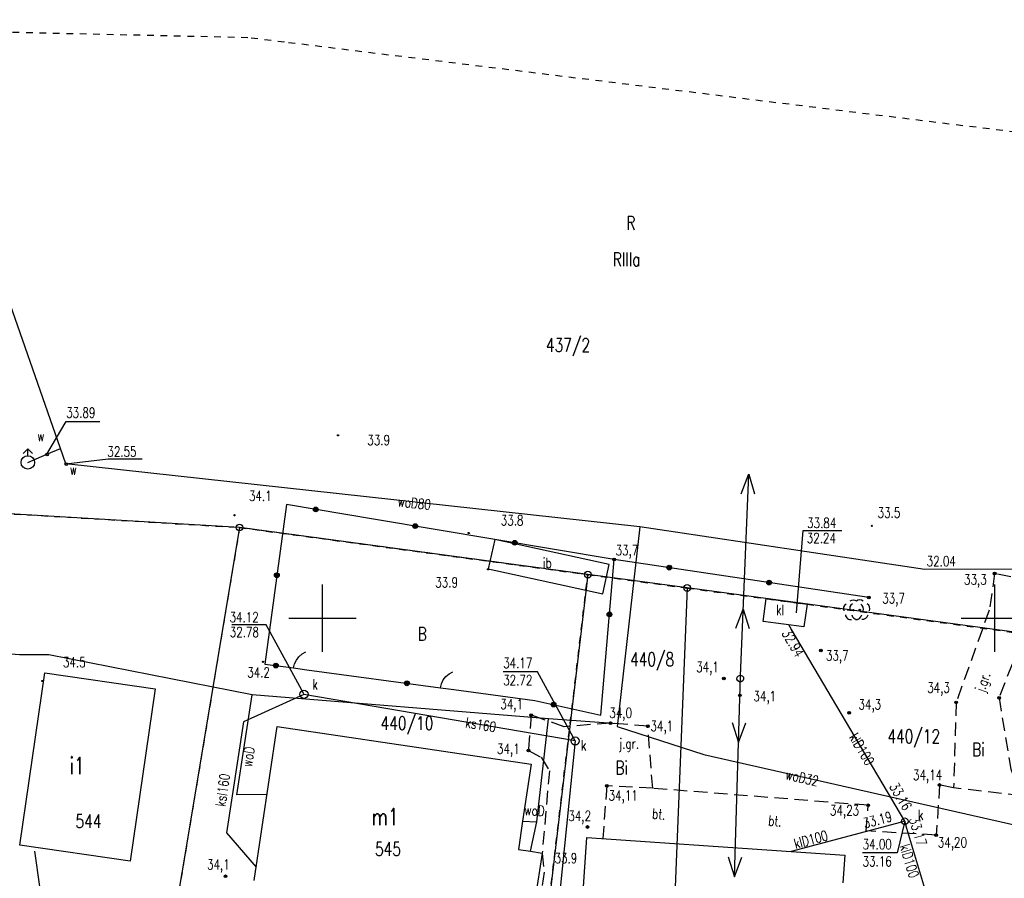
# Model space of a CAD drawing. Header units: millimetres. Extents: x 1427 to 82594, y 2364 to 16149.
# Tile 13 of 58: x 1570 to 1643, y 2451 to 2515. Entities that reach past the tile are written whole.
import ezdxf
from ezdxf.enums import TextEntityAlignment as Align

# ---------------------------------------------------------------- set-up
doc = ezdxf.new("R2010")
doc.units = ezdxf.units.MM
for name, pattern in [('2', [1, 0.5, -0.5]), ('424', [1.5, 1, -0.5]), ('901', [0])]:
    doc.linetypes.add(name, pattern=pattern)
for name, color, linetype in [('202-punkt_graniczny', 7, 'Continuous'), ('209-oznaczenie_konturu_klasyfik', 7, 'Continuous'), ('210-oznaczenie_konturu_uzytku_g', 7, 'Continuous'), ('211-numer_dzialki_ewidencyjnej', 7, 'Continuous'), ('218-kontur_uzytku_gruntowego', 7, 'Continuous'), ('219-dzialka_ewidencyjna', 7, 'Continuous'), ('312-budynek_ewidencyjny', 7, 'Continuous'), ('312-oznaczenie_budynku_ewidency', 7, 'Continuous'), ('drzewo_lisciaste', 7, 'Continuous'), ('furtka', 7, 'Continuous'), ('hydrant', 7, 'Continuous'), ('inna_budowla', 7, 'Continuous'), ('inna_budowla-Atr17', 7, 'Continuous'), ('jezdnia', 7, 'Continuous'), ('obszar_utwardzony', 7, 'Continuous'), ('obszar_utwardzony-Atr17', 7, 'Continuous'), ('ogrodzenie_trwale', 7, 'Continuous'), ('opisy', 7, 'Continuous'), ('osadnik__szambo', 7, 'Continuous'), ('osadnik__szambo-Atr17', 7, 'Continuous'), ('pikieta_naturalna', 7, 'Continuous'), ('pikieta_naturalna-Atr2', 7, 'Continuous'), ('pikieta_naturalna-Atr3', 7, 'Continuous'), ('pikieta_sztuczna-Atr2', 7, 'Continuous'), ('przewod_elektroenergetyczny_nis', 7, 'Continuous'), ('przewod_kanalizacyjny', 7, 'Continuous'), ('przewod_kanalizacyjny-Atr1', 7, 'Continuous'), ('przewod_wodociagowy', 7, 'Continuous'), ('przewod_wodociagowy-Atr1', 7, 'Continuous'), ('rzedna-Atr2', 7, 'Continuous'), ('rzedna-Atr3', 7, 'Continuous'), ('slup_przewodow_napowietrznych', 7, 'Continuous'), ('wlaz_do_komory_lub_kanalu_-_okr', 7, 'Continuous'), ('Zakres', 7, 'Continuous'), ('zasuwa_lub_zawor', 7, 'Continuous'), ('zasuwa_lub_zawor-Atr17', 7, 'Continuous')]:
    doc.layers.add(name, color=color, linetype=linetype)
doc.styles.add('STYL_ARIAL', font='simplex', dxfattribs={"width": 0.75, "oblique": 0.1})

# ---------------------------------------------------------------- blocks, each defined once
blk = doc.blocks.new('202')
at = {"color": 0}
blk.add_circle((0, 0), 0.25, dxfattribs=at)
blk = doc.blocks.new('US15')
at = {"color": 7}
blk.add_polyline3d([(0, 0.25, 0), (0.1352, 0.2103, 0), (0.2274, 0.1039, 0), (0.2475, -0.0356, 0), (0.1889, -0.1637, 0), (0.0704, -0.2399, 0), (-0.0704, -0.2399, 0), (-0.1889, -0.1637, 0), (-0.2475, -0.0356, 0), (-0.2274, 0.1039, 0), (-0.1352, 0.2103, 0), (0, 0.25, 0)], dxfattribs=at)
blk = doc.blocks.new('US22')
at = {"color": 7}
blk.add_polyline3d([(0, 0.25, 0), (0.1352, 0.2103, 0), (0.2274, 0.1039, 0), (0.2475, -0.0356, 0), (0.1889, -0.1637, 0), (0.0704, -0.2399, 0), (-0.0704, -0.2399, 0), (-0.1889, -0.1637, 0), (-0.2475, -0.0356, 0), (-0.2274, 0.1039, 0), (-0.1352, 0.2103, 0), (0, 0.25, 0)], dxfattribs=at)
blk = doc.blocks.new('OK04')
at = {"color": 7}
blk.add_polyline3d([(0, 0.001, 0), (0.0328, 0.3129, 0), (0.1297, 0.6111, 0), (0.2865, 0.8827, 0), (0.4963, 1.1157, 0), (0.75, 1.3, 0)], dxfattribs=at)
blk = doc.blocks.new('PW01')
at = {"color": 7}
blk.add_polyline3d([(0.045, 0, 0), (0.0318, -0.0318, 0), (0, -0.045, 0), (-0.0318, -0.0318, 0), (-0.045, 0, 0), (-0.0318, 0.0318, 0), (0, 0.045, 0), (0.0318, 0.0318, 0), (0.045, 0, 0)], dxfattribs=at)
blk = doc.blocks.new('513')
at = {"color": 0}
for p, q in [((-0.35, 0.65), (0, 1)), ((0, 0.5), (0, 1)), ((0, 1), (0.35, 0.65))]:
    blk.add_line(p, q, dxfattribs=at)
blk.add_circle((0, 0), 0.5, dxfattribs=at)
blk = doc.blocks.new('801')
at = {"color": 0}
for radius in [0.1, 0.09, 0.08, 0.07, 0.06, 0.05, 0.04, 0.03, 0.02, 0.01]:
    blk.add_circle((0, 0), radius, dxfattribs=at)
blk = doc.blocks.new('506')
at = {"color": 0}
blk.add_circle((0, 0), 0.3, dxfattribs=at)
blk = doc.blocks.new('922')
at = {"color": 0}
blk.add_circle((0, 0), 0.05, dxfattribs=at)
for centre, radius, start, end in [((0, 0.35), 0.4, 50.114, 129.886), ((-0.35, 0.1), 0.4, 119.84816, 203.51949), ((0.35, 0.1), 0.4, 336.88451, 60.15184), ((-0.2, -0.3), 0.4, 187.477, 278.47884), ((0.2, -0.275), 0.425, 262.64593, 349.62892)]:
    blk.add_arc(centre, radius, start, end, dxfattribs=at)

msp = doc.modelspace()

# ---------------------------------------------------------------- linework, layer by layer
at = {"layer": '218-kontur_uzytku_gruntowego', "color": 3, "linetype": '2'}
for points in [[(1561.316, 2478.821, 0), (1586.056, 2477.341, 0)], [(1586.056, 2477.341, 0), (1579.646, 2438.901, 0)], [(1586.056, 2477.341, 0), (1611.946, 2473.841, 0)], [(1611.946, 2473.841, 0), (1586.056, 2477.341, 0)], [(1606.996, 2431.991, 0), (1611.946, 2473.841, 0)], [(1611.946, 2473.841, 0), (1619.326, 2472.841, 0)], [(1619.326, 2472.841, 0), (1611.946, 2473.841, 0)], [(1619.326, 2472.841, 0), (1657.726, 2467.631, 0)]]:
    msp.add_polyline3d(points, dxfattribs=at)
at = {"layer": '219-dzialka_ewidencyjna', "color": 7}
for points in [[(1586.056, 2477.341, 0), (1544.306, 2479.821, 0)], [(1586.056, 2477.341, 0), (1579.646, 2438.901, 0)], [(1611.946, 2473.841, 0), (1586.056, 2477.341, 0)], [(1611.946, 2473.841, 0), (1606.996, 2431.991, 0)], [(1619.336, 2472.851, 0), (1611.946, 2473.841, 0)], [(1619.336, 2472.851, 0), (1617.566, 2428.981, 0)], [(1657.746, 2467.661, 0), (1619.336, 2472.851, 0)]]:
    msp.add_polyline3d(points, dxfattribs=at)
at = {"layer": '312-budynek_ewidencyjny', "color": 7}
for points in [[(1569.716, 2453.741, 0), (1571.576, 2466.551, 0)], [(1571.576, 2466.551, 0), (1579.786, 2465.361, 0)], [(1579.786, 2465.361, 0), (1577.926, 2452.541, 0)], [(1587.146, 2451.096, 0), (1588.846, 2462.561, 0)], [(1588.846, 2462.561, 0), (1607.726, 2459.761, 0)], [(1607.726, 2459.761, 0), (1607.097, 2455.507, 0), (1606.787, 2453.41, 0), (1607.695, 2453.274, 0), (1608.559, 2453.146, 0), (1608.043, 2449.763, 0), (1607.742, 2447.792, 0), (1606.516, 2447.972, 0), (1606.001, 2448.047, 0)], [(1577.926, 2452.541, 0), (1569.716, 2453.741, 0)], [(1610.8, 2438.572, 0), (1611.884, 2454.294, 0)], [(1611.884, 2454.294, 0), (1627.074, 2453.257, 0), (1631.059, 2452.984, 0)], [(1631.059, 2452.984, 0), (1630.919, 2450.929, 0)]]:
    msp.add_polyline3d(points, dxfattribs=at)
at = {"layer": 'furtka', "color": 7}
for points in [[(1590.076, 2466.901, 0), (1591.066, 2466.771, 0)], [(1600.996, 2465.421, 0), (1601.986, 2465.291, 0)]]:
    msp.add_polyline3d(points, dxfattribs=at)
at = {"layer": 'inna_budowla', "color": 7}
msp.add_polyline3d([(1605.026, 2476.461, 0), (1604.546, 2474.281, 0), (1613.066, 2472.401, 0), (1613.546, 2474.581, 0), (1605.026, 2476.461, 0)], dxfattribs=at)
at = {"layer": 'jezdnia', "color": 7, "linetype": '424'}
for points in [[(1644.867, 2473.384, 0), (1642.195, 2473.929, 0), (1641.788, 2471.198, 0), (1639.328, 2464.344, 0), (1639.143, 2457.994, 0)], [(1644.867, 2473.384, 0), (1644.572, 2469.99, 0), (1642.52, 2464.685, 0), (1643.391, 2459.39, 0), (1644.186, 2457.408, 0)], [(1616.771, 2457.954, 0), (1616.411, 2462.573, 0), (1613.633, 2462.804, 0), (1610.196, 2462.537, 0), (1607.741, 2463.388, 0), (1607.529, 2460.767, 0), (1608.483, 2460.267, 0), (1609.09, 2459.254, 0), (1608.559, 2453.146, 0), (1608.709, 2451.722, 0), (1607.775, 2445.913, 0), (1607.804, 2445.604, 0), (1608.008, 2445.072, 0), (1608.346, 2444.474, 0), (1608.417, 2444.08, 0), (1606.724, 2431.402, 0)]]:
    msp.add_polyline3d(points, dxfattribs=at)
at = {"layer": 'obszar_utwardzony', "color": 7, "linetype": '424'}
msp.add_polyline3d([(1651.057, 2433.649, 0), (1652.804, 2456.617, 0), (1644.186, 2457.408, 0), (1639.143, 2457.994, 0), (1638.098, 2458.201, 0), (1637.855, 2454.481, 0), (1632.642, 2454.786, 0), (1632.8, 2456.692, 0), (1616.771, 2457.954, 0), (1613.363, 2458.132, 0), (1613.128, 2455.116, 0), (1613.058, 2454.214, 0)], dxfattribs=at)
at = {"layer": 'ogrodzenie_trwale', "color": 7, "linetype": '901'}
for points in [[(1589.546, 2479.041, 0), (1587.926, 2467.191, 0)], [(1596.166, 2477.941, 0), (1589.546, 2479.041, 0)], [(1613.909, 2474.969, 0), (1596.166, 2477.941, 0)], [(1612.913, 2463.404, 0), (1613.909, 2474.969, 0)], [(1632.838, 2472.14, 0), (1613.909, 2474.969, 0)], [(1587.926, 2467.191, 0), (1590.076, 2466.901, 0)], [(1591.066, 2466.771, 0), (1600.996, 2465.421, 0)], [(1601.986, 2465.291, 0), (1608.016, 2464.481, 0), (1612.913, 2463.404, 0)], [(1580.786, 2446.211, 0), (1577.446, 2446.791, 0), (1571.576, 2448.031, 0), (1570.846, 2453.281, 0)]]:
    msp.add_polyline3d(points, dxfattribs=at)
at = {"layer": 'ogrodzenie_trwale', "color": 7}
for centre, radius in [((1591.717, 2478.68), 0.175), ((1591.717, 2478.68), 0.158), ((1591.717, 2478.68), 0.14), ((1591.717, 2478.68), 0.122), ((1591.717, 2478.68), 0.105), ((1591.717, 2478.68), 0.0875), ((1591.717, 2478.68), 0.07), ((1591.717, 2478.68), 0.0525), ((1591.717, 2478.68), 0.035), ((1599.115, 2477.447), 0.175), ((1599.115, 2477.447), 0.158), ((1599.115, 2477.447), 0.14), ((1599.115, 2477.447), 0.122), ((1599.115, 2477.447), 0.105), ((1599.115, 2477.447), 0.0875), ((1599.115, 2477.447), 0.07), ((1599.115, 2477.447), 0.0525), ((1599.115, 2477.447), 0.035), ((1606.512, 2476.208), 0.175), ((1606.512, 2476.208), 0.158), ((1606.512, 2476.208), 0.14), ((1606.512, 2476.208), 0.122), ((1606.512, 2476.208), 0.105), ((1606.512, 2476.208), 0.0875), ((1606.512, 2476.208), 0.07), ((1606.512, 2476.208), 0.0525), ((1606.512, 2476.208), 0.035), ((1618.003, 2474.357), 0.175), ((1618.003, 2474.357), 0.158), ((1618.003, 2474.357), 0.14), ((1618.003, 2474.357), 0.122), ((1618.003, 2474.357), 0.105), ((1618.003, 2474.357), 0.0875), ((1618.003, 2474.357), 0.07), ((1618.003, 2474.357), 0.0525), ((1618.003, 2474.357), 0.035), ((1588.828, 2473.79), 0.175), ((1588.828, 2473.79), 0.158), ((1588.828, 2473.79), 0.14), ((1588.828, 2473.79), 0.122), ((1588.828, 2473.79), 0.105), ((1588.828, 2473.79), 0.0875), ((1588.828, 2473.79), 0.07), ((1588.828, 2473.79), 0.0525), ((1588.828, 2473.79), 0.035), ((1625.42, 2473.248), 0.175), ((1625.42, 2473.248), 0.158), ((1625.42, 2473.248), 0.14), ((1625.42, 2473.248), 0.122), ((1625.42, 2473.248), 0.105), ((1625.42, 2473.248), 0.0875), ((1625.42, 2473.248), 0.07), ((1625.42, 2473.248), 0.0525), ((1625.42, 2473.248), 0.035), ((1613.556, 2470.876), 0.175), ((1613.556, 2470.876), 0.158), ((1613.556, 2470.876), 0.14), ((1613.556, 2470.876), 0.122), ((1613.556, 2470.876), 0.105), ((1613.556, 2470.876), 0.0875), ((1613.556, 2470.876), 0.07), ((1613.556, 2470.876), 0.0525), ((1613.556, 2470.876), 0.035), ((1588.757, 2467.078), 0.175), ((1588.757, 2467.078), 0.158), ((1588.757, 2467.078), 0.14), ((1588.757, 2467.078), 0.122), ((1588.757, 2467.078), 0.105), ((1588.757, 2467.078), 0.0875), ((1588.757, 2467.078), 0.07), ((1588.757, 2467.078), 0.0525), ((1588.757, 2467.078), 0.035), ((1598.497, 2465.76), 0.175), ((1598.497, 2465.76), 0.158), ((1598.497, 2465.76), 0.14), ((1598.497, 2465.76), 0.122), ((1598.497, 2465.76), 0.105), ((1598.497, 2465.76), 0.0875), ((1598.497, 2465.76), 0.07), ((1598.497, 2465.76), 0.0525), ((1598.497, 2465.76), 0.035), ((1609.399, 2464.176), 0.175), ((1609.399, 2464.176), 0.158), ((1609.399, 2464.176), 0.14), ((1609.399, 2464.176), 0.122), ((1609.399, 2464.176), 0.105), ((1609.399, 2464.176), 0.0875), ((1609.399, 2464.176), 0.07), ((1609.399, 2464.176), 0.0525), ((1609.399, 2464.176), 0.035)]:
    msp.add_circle(centre, radius, dxfattribs=at)
at = {"layer": 'opisy', "color": 7}
for points in [[(1592.216, 2468.111, 0), (1592.216, 2473.111, 0)], [(1642.216, 2468.111, 0), (1642.216, 2473.111, 0)], [(1589.716, 2470.611, 0), (1594.716, 2470.611, 0)], [(1639.716, 2470.611, 0), (1644.716, 2470.611, 0)]]:
    msp.add_polyline3d(points, dxfattribs=at)
at = {"layer": 'osadnik__szambo', "color": 34}
msp.add_polyline3d([(1625.216, 2472.061, 0), (1628.246, 2471.651, 0), (1628.016, 2469.951, 0), (1624.986, 2470.361, 0), (1625.216, 2472.061, 0)], dxfattribs=at)
at = {"layer": 'przewod_elektroenergetyczny_nis', "color": 1}
for points in [[(1622.852, 2451.385, 0), (1623.301, 2466.328, 0), (1623.91, 2481.309, 0), (1624.348, 2479.834, 0)], [(1623.355, 2479.846, 0), (1623.911, 2481.321, 0)], [(1622.941, 2469.87, 0), (1623.489, 2471.272, 0), (1623.944, 2469.824, 0)], [(1622.69, 2462.839, 0), (1623.145, 2461.363, 0), (1623.684, 2462.811, 0)], [(1622.382, 2452.863, 0), (1622.842, 2451.366, 0), (1623.387, 2452.83, 0)]]:
    msp.add_polyline3d(points, dxfattribs=at)
at = {"layer": 'przewod_kanalizacyjny', "color": 34}
for points in [[(1635.516, 2455.501, 0), (1635.186, 2456.061, 0), (1627.096, 2469.751, 0), (1626.886, 2470.101, 0)], [(1590.841, 2464.934, 0), (1586.339, 2462.889, 0), (1585.092, 2454.637, 0), (1587.295, 2452.101, 0)], [(1611.003, 2461.475, 0), (1590.841, 2464.934, 0)], [(1611.003, 2461.475, 0), (1607.966, 2431.491, 0)], [(1635.516, 2455.501, 0), (1634.896, 2455.341, 0), (1627.074, 2453.257, 0)], [(1637.013, 2450.509, 0), (1635.676, 2454.961, 0), (1635.516, 2455.501, 0)]]:
    msp.add_polyline3d(points, dxfattribs=at)
at = {"layer": 'przewod_wodociagowy', "color": 5}
for points in [[(1573.136, 2482.071, 0), (1572.736, 2483.211, 0), (1568.026, 2496.651, 0), (1565.776, 2500.321, 0), (1544.006, 2502.411, 0), (1538.806, 2502.091, 0)], [(1570.316, 2482.181, 0), (1571.736, 2482.781, 0), (1572.736, 2483.211, 0)], [(1615.806, 2477.381, 0), (1573.136, 2482.071, 0)], [(1668.096, 2481.091, 0), (1667.086, 2479.601, 0), (1665.116, 2474.271, 0), (1636.996, 2474.231, 0), (1615.806, 2477.381, 0)], [(1615.806, 2477.381, 0), (1614.156, 2462.741, 0)], [(1614.156, 2462.741, 0), (1609.016, 2463.121, 0), (1586.996, 2464.911, 0), (1571.886, 2467.871, 0), (1569.706, 2467.881, 0), (1559.776, 2468.621, 0)], [(1588.094, 2457.49, 0), (1585.866, 2457.481, 0), (1586.996, 2464.911, 0)], [(1608.146, 2455.461, 0), (1609.016, 2463.121, 0)], [(1614.156, 2462.741, 0), (1614.136, 2462.541, 0), (1620.576, 2460.461, 0), (1648.466, 2454.141, 0), (1649.676, 2453.371, 0), (1651.226, 2447.931, 0)], [(1607.097, 2455.507, 0), (1608.146, 2455.461, 0)], [(1607.695, 2453.274, 0), (1608.146, 2455.461, 0)]]:
    msp.add_polyline3d(points, dxfattribs=at)
at = {"layer": 'rzedna-Atr2', "color": 7}
for points in [[(1571.736, 2482.781, 0), (1573.166, 2485.231, 0), (1575.671, 2485.231, 0)], [(1573.136, 2482.071, 0), (1576.286, 2482.451, 0), (1578.823, 2482.451, 0)], [(1627.456, 2471.011, 0), (1627.962, 2477.116, 0), (1630.844, 2477.125, 0)], [(1590.837, 2464.969, 0), (1588.047, 2470.116, 0), (1585.489, 2470.116, 0)], [(1611.003, 2461.475, 0), (1608.213, 2466.621, 0), (1605.655, 2466.621, 0)], [(1635.516, 2455.501, 0), (1634.936, 2453.151, 0), (1632.378, 2453.151, 0)]]:
    msp.add_polyline3d(points, dxfattribs=at)
at = {"layer": 'Zakres', "color": 5, "linetype": '2'}
msp.add_polyline3d([(1658.675, 2504.888, 0), (1589.391, 2513.416, 0), (1586.676, 2513.751, 0), (1563.975, 2514.25, 0), (1560.445, 2514.328, 0), (1545.43, 2514.658, 0), (1543.838, 2514.693, 0), (1543.84, 2514.693, 0), (1533.101, 2514.929, 0), (1533.096, 2514.93, 0), (1525.923, 2515.087, 0)], dxfattribs=at)
at = {"layer": 'zasuwa_lub_zawor', "color": 5}
for points in [[(1571.668, 2482.698, 0), (1571.642, 2482.77, 0), (1571.674, 2482.839, 0), (1571.746, 2482.865, 0), (1571.815, 2482.833, 0), (1571.841, 2482.761, 0), (1571.809, 2482.691, 0), (1571.737, 2482.665, 0), (1571.668, 2482.698, 0)], [(1573.088, 2481.993, 0), (1573.062, 2482.065, 0), (1573.095, 2482.134, 0), (1573.167, 2482.16, 0), (1573.236, 2482.128, 0), (1573.262, 2482.056, 0), (1573.23, 2481.986, 0), (1573.158, 2481.96, 0), (1573.088, 2481.993, 0)]]:
    msp.add_polyline3d(points, dxfattribs=at)

# ---------------------------------------------------------------- block references
at = {"layer": '202-punkt_graniczny', "color": 7}
for p in [(1586.056, 2477.341), (1611.946, 2473.841), (1619.336, 2472.851)]:
    msp.add_blockref('202', p, dxfattribs=at)
at = {"layer": 'drzewo_lisciaste', "color": 3}
for p in [(1631.696, 2471.197), (1632.168, 2471.214)]:
    msp.add_blockref('922', p, dxfattribs=at)
at = {"layer": 'furtka', "color": 7, "rotation": 352.51801}
for p in [(1590.076, 2466.901), (1600.996, 2465.421)]:
    msp.add_blockref('OK04', p, dxfattribs=at)
at = {"layer": 'hydrant', "color": 5}
msp.add_blockref('513', (1570.316, 2482.181), dxfattribs=at)
at = {"layer": 'jezdnia', "color": 7}
for name, p in [('801', (1642.195, 2473.929, 33.253)), ('506', (1590.846, 2464.941, 34.174)), ('801', (1642.52, 2464.685, 34.092)), ('801', (1639.328, 2464.344, 34.309)), ('506', (1611.003, 2461.475, 34.174)), ('801', (1611.923, 2455.08, 34.186))]:
    msp.add_blockref(name, p, dxfattribs=at)
at = {"layer": 'obszar_utwardzony', "color": 7}
for p in [(1613.363, 2458.132, 34.108), (1638.098, 2458.201, 34.145), (1632.8, 2456.692, 34.233), (1637.855, 2454.481, 34.196)]:
    msp.add_blockref('801', p, dxfattribs=at)
at = {"layer": 'pikieta_naturalna', "color": 7}
for p in [(1593.376, 2484.191), (1585.676, 2478.251), (1633.066, 2477.461), (1603.096, 2476.931), (1604.526, 2474.231), (1587.796, 2467.361), (1571.396, 2465.931)]:
    msp.add_blockref('PW01', p, dxfattribs=at)
at = {"layer": 'pikieta_naturalna-Atr2', "color": 7}
for p in [(1632.838, 2472.14, 33.695), (1629.281, 2468.204, 33.681), (1631.384, 2463.563, 34.256)]:
    msp.add_blockref('801', p, dxfattribs=at)
at = {"layer": 'pikieta_naturalna-Atr3', "color": 7}
msp.add_blockref('801', (1585.011, 2451.414, 34.075), dxfattribs=at)
at = {"layer": 'pikieta_sztuczna-Atr2', "color": 7}
for p in [(1613.909, 2474.969, 33.733), (1622.059, 2466.122, 34.099), (1623.26, 2464.868, 34.108), (1607.741, 2463.388, 34.061), (1613.633, 2462.804, 33.997), (1616.411, 2462.573, 34.1), (1607.529, 2460.767, 34.12)]:
    msp.add_blockref('801', p, dxfattribs=at)
at = {"layer": 'slup_przewodow_napowietrznych', "color": 7}
msp.add_blockref('US15', (1623.284, 2466.108), dxfattribs=at)
at = {"layer": 'wlaz_do_komory_lub_kanalu_-_okr', "color": 7}
msp.add_blockref('US22', (1635.516, 2455.501), dxfattribs=at)

# ---------------------------------------------------------------- texts
at = {"layer": '209-oznaczenie_konturu_klasyfik', "color": 3, "style": 'STYL_ARIAL', "width": 0.75}
msp.add_text('RIIIa', height=1, dxfattribs=at).set_placement((1613.797, 2497.771), align=Align.TOP_LEFT)
at = {"layer": '210-oznaczenie_konturu_uzytku_g', "color": 3, "style": 'STYL_ARIAL', "width": 0.75}
for s, p in [('R', (1614.808, 2499.178)), ('B', (1599.294, 2468.63)), ('Bi', (1640.522, 2460.044)), ('Bi', (1613.998, 2458.687))]:
    msp.add_text(s, height=1, dxfattribs=at).set_placement(p, align=Align.BOTTOM_LEFT)
at = {"layer": '211-numer_dzialki_ewidencyjnej', "color": 7, "style": 'STYL_ARIAL', "width": 0.75}
msp.add_text('437/2', height=1, dxfattribs=at).set_placement((1608.837, 2491.404), align=Align.TOP_LEFT)
for s, p in [('440/8', (1615.089, 2466.742)), ('440/10', (1596.543, 2461.996)), ('440/12', (1634.22, 2461.019))]:
    msp.add_text(s, height=1, dxfattribs=at).set_placement(p, align=Align.BOTTOM_LEFT)
at = {"layer": '312-oznaczenie_budynku_ewidency', "color": 7, "style": 'STYL_ARIAL', "width": 0.75}
msp.add_text('i1', height=1.25, dxfattribs=at).set_placement((1573.986, 2459.636), align=Align.MIDDLE_CENTER)
for s, p in [('544', (1573.856, 2456.011)), ('545', (1596.126, 2453.941))]:
    msp.add_text(s, height=1, dxfattribs=at).set_placement(p, align=Align.TOP_LEFT)
msp.add_text('m1', height=1.25, dxfattribs=at).set_placement((1595.876, 2454.844), align=Align.BOTTOM_LEFT)
at = {"layer": 'inna_budowla-Atr17', "color": 7, "style": 'STYL_ARIAL', "width": 0.75}
msp.add_text('ib', height=0.75, dxfattribs=at).set_placement((1608.616, 2474.112), align=Align.BOTTOM_LEFT)
at = {"layer": 'jezdnia', "color": 7, "style": 'STYL_ARIAL', "width": 0.75}
for s, p in [('33,3', (1639.916, 2473.853)), ('k', (1591.472, 2466.061)), ('34,3', (1637.177, 2465.809)), ('k', (1611.434, 2461.525)), ('34,2', (1610.497, 2456.281))]:
    msp.add_text(s, height=0.75, dxfattribs=at).set_placement(p, align=Align.TOP_LEFT)
msp.add_text('j.gr.', height=0.75, rotation=70.7693, dxfattribs=at).set_placement((1640.704, 2465.275), align=Align.TOP_LEFT)
msp.add_text('j.gr.', height=0.75, dxfattribs=at).set_placement((1614.262, 2460.687), align=Align.BOTTOM_LEFT)
at = {"layer": 'obszar_utwardzony', "color": 7, "style": 'STYL_ARIAL', "width": 0.75}
for s, p in [('34,14', (1636.126, 2459.321)), ('34,11', (1613.49, 2457.803)), ('34,23', (1629.952, 2456.693)), ('34,20', (1637.968, 2454.311))]:
    msp.add_text(s, height=0.75, dxfattribs=at).set_placement(p, align=Align.TOP_LEFT)
at = {"layer": 'obszar_utwardzony-Atr17', "color": 7, "style": 'STYL_ARIAL', "width": 0.75}
for p in [(1616.686, 2455.485), (1625.323, 2454.967)]:
    msp.add_text('bt.', height=0.75, rotation=355.034, dxfattribs=at).set_placement(p, align=Align.BOTTOM_LEFT)
at = {"layer": 'osadnik__szambo-Atr17', "color": 34, "style": 'STYL_ARIAL', "width": 0.75}
msp.add_text('kl', height=0.75, dxfattribs=at).set_placement((1625.946, 2470.612), align=Align.BOTTOM_LEFT)
at = {"layer": 'pikieta_naturalna-Atr2', "color": 7, "style": 'STYL_ARIAL', "width": 0.75}
for s, p in [('33.9', (1595.556, 2483.242)), ('34.1', (1586.756, 2479.092)), ('33.5', (1633.496, 2477.842)), ('33.8', (1605.476, 2477.272)), ('33.9', (1600.606, 2472.662)), ('34.5', (1572.926, 2466.732)), ('34.2', (1586.626, 2465.972)), ('33.9', (1609.476, 2452.162))]:
    msp.add_text(s, height=0.75, dxfattribs=at).set_placement(p, align=Align.BOTTOM_LEFT)
for s, p in [('33,7', (1633.838, 2472.452)), ('33,7', (1629.651, 2468.201)), ('34,3', (1632.069, 2464.568))]:
    msp.add_text(s, height=0.75, dxfattribs=at).set_placement(p, align=Align.TOP_LEFT)
at = {"layer": 'pikieta_sztuczna-Atr2', "color": 7, "style": 'STYL_ARIAL', "width": 0.75}
for s, p in [('33,7', (1614.014, 2476.024)), ('34,1', (1620.002, 2467.35)), ('34,1', (1624.26, 2465.18)), ('34,1', (1605.447, 2464.594)), ('34,0', (1613.549, 2463.939)), ('34,1', (1616.606, 2462.96)), ('34,1', (1605.195, 2461.271))]:
    msp.add_text(s, height=0.75, dxfattribs=at).set_placement(p, align=Align.TOP_LEFT)
at = {"layer": 'przewod_kanalizacyjny', "color": 34, "style": 'STYL_ARIAL', "width": 0.75}
for s, rotation, p in [('ks160', 350.5377, (1602.781, 2462.274)), ('ksI160', 81.8019, (1585.219, 2456.519))]:
    msp.add_text(s, height=0.75, rotation=rotation, dxfattribs=at).set_placement(p, align=Align.BOTTOM_LEFT)
at = {"layer": 'przewod_kanalizacyjny', "color": 7, "style": 'STYL_ARIAL', "width": 0.75}
msp.add_text('34,1', height=0.75, dxfattribs=at).set_placement((1583.64, 2452.671), align=Align.TOP_LEFT)
at = {"layer": 'przewod_kanalizacyjny-Atr1', "color": 34, "style": 'STYL_ARIAL', "width": 0.75}
for rotation, p in [(300.581, (1631.675, 2461.963)), (14.919, (1627.293, 2453.823)), (286.722, (1635.49, 2453.776))]:
    msp.add_text('klD100', height=0.75, rotation=rotation, dxfattribs=at).set_placement(p, align=Align.MIDDLE_LEFT)
at = {"layer": 'przewod_wodociagowy-Atr1', "color": 5, "style": 'STYL_ARIAL', "width": 0.75}
for s, rotation, p in [('woD80', 353.727, (1597.829, 2479.288)), ('woD', 81.353, (1586.588, 2459.562)), ('woD32', 347.231, (1626.682, 2459.01)), ('woD', 357.488, (1607.246, 2456.34))]:
    msp.add_text(s, height=0.75, rotation=rotation, dxfattribs=at).set_placement(p, align=Align.MIDDLE_LEFT)
at = {"layer": 'rzedna-Atr2', "color": 5, "style": 'STYL_ARIAL', "width": 0.75}
for s, p in [('33.89', (1573.166, 2485.28)), ('32.55', (1576.227, 2482.382))]:
    msp.add_text(s, height=0.75, dxfattribs=at).set_placement(p, align=Align.BOTTOM_LEFT)
at = {"layer": 'rzedna-Atr2', "color": 34, "style": 'STYL_ARIAL', "width": 0.75}
for s, p in [('33.84', (1628.25, 2477.08)), ('34.12', (1585.311, 2470.077)), ('34.17', (1605.655, 2466.671)), ('34.00', (1632.378, 2453.2))]:
    msp.add_text(s, height=0.75, dxfattribs=at).set_placement(p, align=Align.BOTTOM_LEFT)
at = {"layer": 'rzedna-Atr2', "color": 5, "style": 'STYL_ARIAL', "width": 0.75}
msp.add_text('32.04', height=0.75, rotation=0.081, dxfattribs=at).set_placement((1637.14, 2474.237), align=Align.BOTTOM_LEFT)
at = {"layer": 'rzedna-Atr2', "color": 34, "style": 'STYL_ARIAL', "width": 0.75}
for s, rotation, p in [('32.94', 300.587, (1626.135, 2469.374)), ('33.16', 300.587, (1634.139, 2457.982)), ('33.19', 14.867, (1632.593, 2454.753)), ('33.17', 286.666, (1635.605, 2455.61))]:
    msp.add_text(s, height=0.75, rotation=rotation, dxfattribs=at).set_placement(p, align=Align.BOTTOM_LEFT)
at = {"layer": 'rzedna-Atr3', "color": 34, "style": 'STYL_ARIAL', "width": 0.75}
for s, p in [('32.24', (1628.225, 2475.956)), ('32.78', (1585.327, 2468.968)), ('32.72', (1605.655, 2465.395)), ('33.16', (1632.378, 2451.924))]:
    msp.add_text(s, height=0.75, dxfattribs=at).set_placement(p, align=Align.BOTTOM_LEFT)
at = {"layer": 'wlaz_do_komory_lub_kanalu_-_okr', "color": 7, "style": 'STYL_ARIAL', "width": 0.75}
msp.add_text('k', height=0.75, dxfattribs=at).set_placement((1636.497, 2455.389), align=Align.BOTTOM_LEFT)
at = {"layer": 'zasuwa_lub_zawor-Atr17', "color": 5, "style": 'STYL_ARIAL', "width": 0.75}
for p in [(1571.026, 2483.532), (1573.436, 2481.042)]:
    msp.add_text('w', height=0.75, dxfattribs=at).set_placement(p, align=Align.BOTTOM_LEFT)

doc.saveas('drawing.dxf')
